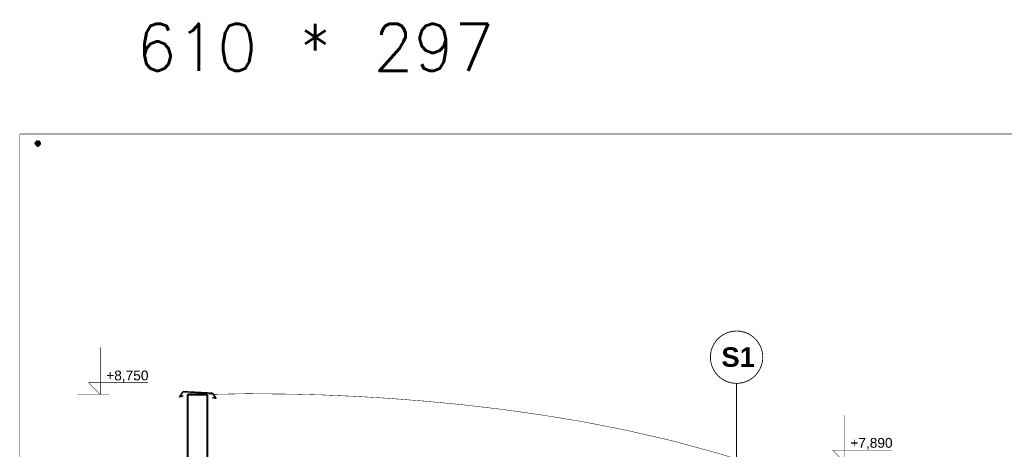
# Model space of a CAD drawing. Extents: x -289843 to 60066, y -44128 to 109843.
# Tile 57 of 61: x 28560 to 41123, y 5808 to 11293. Entities that reach past the tile are written whole.
import ezdxf

# ---------------------------------------------------------------- set-up
doc = ezdxf.new("R2010")
doc.units = 0
doc.header["$MEASUREMENT"] = 0
for name, color, linetype in [('KÓTY', 7, 'Continuous'), ('múry', 7, 'Continuous'), ('TEXTY', 7, 'Continuous'), ('čiary', 7, 'Continuous')]:
    doc.layers.add(name, color=color, linetype=linetype)
doc.layers.add('PO VECI', color=1, linetype='Continuous', lineweight=60)
doc.styles.add('GENERATED_STYLE_1', font='arial.ttf')
doc.styles.get("Standard").update_dxf_attribs({"font": 'txt', "bigfont": 'BIGFONT.SHX'})

# ---------------------------------------------------------------- blocks, each defined once
blk = doc.blocks.new('SPLINE_22', base_point=(-10195, 8750))
at = {"layer": 'čiary', "color": 14, "linetype": 'Continuous', "const_width": 6}
blk.add_lwpolyline([(-10195, 8750), (-9679, 8760), (-9090, 8754), (-8729, 8744), (-8330, 8727), (-7896, 8702), (-7434, 8666), (-6947, 8620), (-6441, 8561), (-5919, 8487), (-5386, 8399), (-4848, 8293), (-4308, 8169), (-4194, 8140)], dxfattribs=at)
blk = doc.blocks.new('SPLINE_23', base_point=(-4194, 8140))
at = {"layer": 'čiary', "color": 14, "linetype": 'Continuous', "const_width": 6}
blk.add_lwpolyline([(-4194, 8140), (-3670, 7997), (-3158, 7840)], dxfattribs=at)
blk = doc.blocks.new('DIM_2100', base_point=(-11558, 8750))
at = {"layer": 'KÓTY', "color": 124, "linetype": 'Continuous', "const_width": 6.17}
for points in [[(-11558, 8750), (-11558, 9350)], [(-11558, 8750), (-11708, 8900)], [(-11708, 8900), (-11558, 8900)], [(-11558, 8900), (-10951, 8900)], [(-11558, 8750), (-11858, 8750)], [(-11558, 8750), (-11446, 8750)]]:
    blk.add_lwpolyline(points, dxfattribs=at)
at = {"layer": 'KÓTY', "color": 124, "style": 'GENERATED_STYLE_1', "oblique": 0}
blk.add_text('+8,750', height=125, dxfattribs=at).set_placement((-11483, 8930))
blk = doc.blocks.new('DIM_2118', base_point=(-2065, 7890))
at = {"layer": 'KÓTY', "color": 124, "linetype": 'Continuous', "const_width": 6.17}
for points in [[(-2065, 7890), (-2065, 8490)], [(-2065, 7890), (-2215, 8040)], [(-2215, 8040), (-2065, 8040)], [(-2065, 8040), (-1458, 8040)], [(-2065, 7890), (-2365, 7890)], [(-2065, 7890), (-1952, 7890)]]:
    blk.add_lwpolyline(points, dxfattribs=at)
at = {"layer": 'KÓTY', "color": 124, "style": 'GENERATED_STYLE_1', "oblique": 0}
blk.add_text('+7,890', height=125, dxfattribs=at).set_placement((-1990, 8070))

msp = doc.modelspace()

# ---------------------------------------------------------------- linework, layer by layer
at = {"layer": 'múry', "color": 7, "linetype": 'Continuous'}
for points, const_width in [([(28563.5, 9833.2), (60063.5, 9833.2)], 6), ([(28563.5, -5016.8), (28563.5, 9833.2)], 6), ([(30645.8, 6544.1), (30597.3, 6477.3)], 20), ([(31020.4, 6524.5), (30645.8, 6544.1)], 20), ([(31020.4, 6524.5), (31068.9, 6457.7)], 20), ([(37706.9, 4939.5), (37706.9, 6650.2)], 11), ([(30597.3, 6477.3), (30646.5, 6491.4)], 20), ([(30703.5, 3788.4), (30703.5, 6508.4)], 27.5), ([(30703.5, 6508.4), (30953.5, 6508.4)], 27.5), ([(30953.5, 4731.4), (30953.5, 6508.4)], 27.5), ([(31068.9, 6457.7), (31019.7, 6471.7)], 20)]:
    msp.add_lwpolyline(points, dxfattribs=dict(at, const_width=const_width))
at = {"layer": 'čiary', "color": 7, "linetype": 'Continuous', "const_width": 11}
msp.add_lwpolyline([(37372.8, 6984.3, 1), (38041, 6984.3, 1)], format="xyb", close=True, dxfattribs=at)

# ---------------------------------------------------------------- block references
at = {"layer": 'KÓTY', "color": 7, "linetype": 'Continuous'}
for name, p in [('DIM_2100', (29589.8, 6508.4)), ('DIM_2118', (39083.4, 5648.4))]:
    msp.add_blockref(name, p, dxfattribs=at)
at = {"layer": 'čiary', "color": 7, "linetype": 'Continuous'}
for name, p in [('SPLINE_22', (30953.5, 6508.4)), ('SPLINE_23', (36954.2, 5898.4))]:
    msp.add_blockref(name, p, dxfattribs=at)

# ---------------------------------------------------------------- texts
at = {"layer": 'PO VECI', "ltscale": 30}
msp.add_text('610 * 297', height=600, dxfattribs=at).set_placement((30048.7, 10641.4))
at = {"layer": 'PO VECI', "color": 1, "ltscale": 30}
msp.add_text('.', height=600, dxfattribs=at).set_placement((28661.8, 9684.8))
at = {"layer": 'TEXTY', "color": 7, "insert": (37726.9, 6984.3), "char_height": 250, "width": 840, "attachment_point": 5, "style": 'GENERATED_STYLE_1'}
msp.add_mtext('{\\fArial CE|b1|i0|c238|p34;S1}', dxfattribs=at)

doc.saveas('drawing.dxf')
